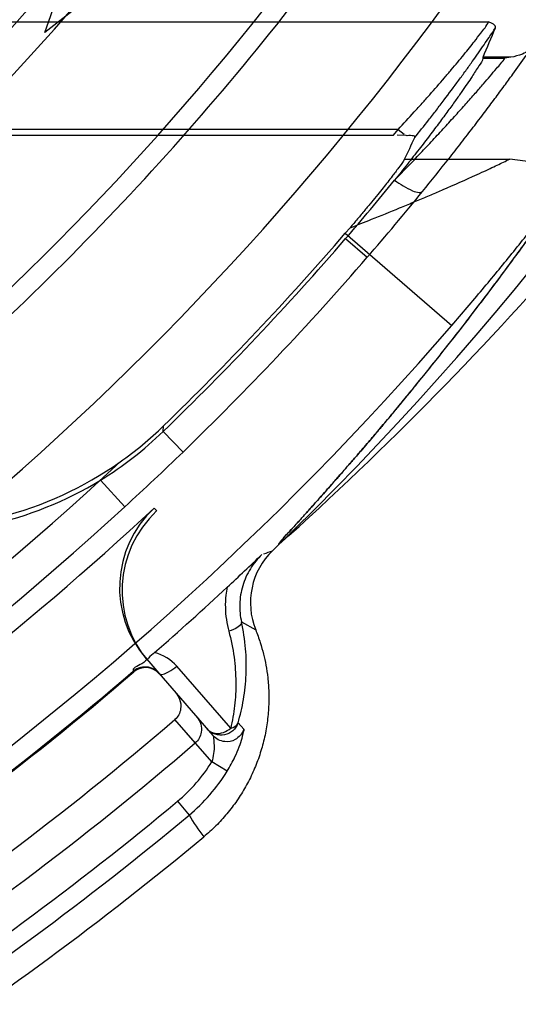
# Model space of a CAD drawing. Header units: millimetres. Extents: x 0 to 297, y 0 to 210.
# Tile 83 of 256: x 147.7762 to 147.8451, y 92.4975 to 92.6335. Entities that reach past the tile are written whole.
import ezdxf

# ---------------------------------------------------------------- set-up
doc = ezdxf.new("R2010")
doc.units = ezdxf.units.MM
doc.header["$LTSCALE"] = 16.335
doc.layers.get('0').update_dxf_attribs({"linetype": 'CONTINUOUS'})
for name, color, linetype in [('01_GLOBAL', 7, 'CONTINUOUS'), ('INTFCLR_1', 7, 'CONTINUOUS'), ('INTFCLR_144815', 7, 'CONTINUOUS')]:
    doc.layers.add(name, color=color, linetype=linetype)

msp = doc.modelspace()

# ---------------------------------------------------------------- linework, layer by layer
at = {"color": 7, "linetype": 'Continuous'}
msp.add_circle((148.2308034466, 92.1164639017), 1.9, dxfattribs=at)
at = {"color": 9, "linetype": 'Continuous'}
msp.add_arc((148.2308034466, 92.1164639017), 1.8756493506, 92.9674534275, 177.0325465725, dxfattribs=at)
at = {"layer": '01_GLOBAL', "color": 7, "linetype": 'Continuous'}
msp.add_circle((148.2308034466, 92.1164639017), 1.925, dxfattribs=at)
at = {"layer": 'INTFCLR_1', "color": 6, "linetype": 'Continuous'}
for radius in [0.3017258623, 0.2867456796]:
    msp.add_arc((147.5056636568, 92.8766036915), radius, 270, 90.00000002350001, dxfattribs=at)
at = {"layer": 'INTFCLR_144815', "color": 6, "linetype": 'Continuous'}
for p, q in [((147.7797297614, 92.6317690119), (147.8044424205, 92.70410368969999)), ((147.8434135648, 92.6816036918), (147.7797297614, 92.6317690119)), ((147.8402515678, 92.6283518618), (147.840236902, 92.62822991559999)), ((147.8440893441, 92.6283518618), (147.8402515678, 92.6283518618)), ((147.8440893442, 92.6283518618), (147.8432801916, 92.62822991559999)), ((147.7543419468, 92.61758149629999), (147.8278893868, 92.61758149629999)), ((147.8296087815, 92.61752443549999), (147.8283734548, 92.617577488)), ((147.8212175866, 92.6040324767), (147.8218712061, 92.6047918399)), ((147.7940569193, 92.54484519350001), (147.7954496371, 92.5432430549)), ((147.8053857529, 92.53564067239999), (147.7979319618, 92.54420588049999)), ((147.7919501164, 92.54355174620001), (147.7919139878, 92.5435212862))]:
    msp.add_line(p, q, dxfattribs=at)
at = {"layer": 'INTFCLR_144815', "color": 9, "linetype": 'Continuous'}
for p, q in [((147.7726612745, 92.6332437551), (147.8410159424, 92.6332437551)), ((147.840236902, 92.62822991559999), (147.8432801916, 92.62822991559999)), ((147.8285332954, 92.6183845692), (147.7551757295, 92.6183845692)), ((147.8278893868, 92.61758149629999), (147.8285332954, 92.6183845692)), ((147.8285332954, 92.6183845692), (147.8293594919, 92.6177238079)), ((147.8294047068, 92.614287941), (147.8439354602, 92.614287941)), ((147.8212175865, 92.6040324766), (147.8359479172, 92.59130861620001)), ((147.8212683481, 92.60329081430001), (147.8242478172, 92.6007106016)), ((147.7960585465, 92.57664193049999), (147.7961011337, 92.5774124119)), ((147.7988000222, 92.57381013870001), (147.7960585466, 92.57664193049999)), ((147.7874006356, 92.5699300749), (147.7907831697, 92.56624815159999)), ((147.7948054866, 92.5660540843), (147.7951622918, 92.5656708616)), ((147.8068776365, 92.5503258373), (147.8088387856, 92.5492412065)), ((147.7940569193, 92.54484519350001), (147.7937131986, 92.5452405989)), ((147.7919995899, 92.5434222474), (147.7919142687, 92.5435215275)), ((147.7954496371, 92.5432430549), (147.8029327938, 92.53463466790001)), ((147.8004934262, 92.53360902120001), (147.7976827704, 92.5368423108)), ((147.8027746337, 92.5310059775), (147.7976932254, 92.5368514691)), ((147.8071937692, 92.5355080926), (147.8064031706, 92.5363682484)), ((147.8048955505, 92.5296972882), (147.8027746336, 92.5310059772)), ((147.7980380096, 92.5255457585), (147.799632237, 92.5236315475))]:
    msp.add_line(p, q, dxfattribs=at)
at = {"layer": 'INTFCLR_144815', "color": 6, "linetype": 'Continuous'}
for radius in [0.3190566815, 0.3040475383]:
    msp.add_circle((147.5056636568, 92.8766036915), radius, dxfattribs=at)
for centre, radius, start, end in [((147.5056636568, 92.8766036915), 0.4398395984, 313.9937911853, 154.5150993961), ((147.5056636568, 92.8766036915), 0.3241269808, 308.490992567, 51.50900743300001), ((147.5056636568, 92.8766036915), 0.391278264, 309.5878226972, 323.4121773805), ((147.5900420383, 92.80359474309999), 0.3059203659, 319.0986670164, 321.0712896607), ((147.5056636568, 92.8766036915), 0.4169764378, 314.1494324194, 319.1799903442), ((147.505663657, 92.87660369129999), 0.4174999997, 314.0715893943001, 319.1075185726), ((147.7612756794, 92.6125697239), 0.0500065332, 301.4954530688, 314.0723645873), ((147.76127513, 92.6132891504), 0.04999990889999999, 305.2135773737, 314.1485727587), ((147.7612947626, 92.61324842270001), 0.04995510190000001, 263.220990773, 305.2221155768), ((147.761301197, 92.6125227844), 0.0499530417, 263.1498085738, 301.4986237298), ((147.5056636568, 92.8766036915), 0.4243159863, 293.0433107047, 312.9566892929), ((147.8050338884, 92.5550819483), 0.0150002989, 132.957876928, 221.0012221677), ((147.8053777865, 92.5546865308), 0.0150004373, 132.9560125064, 221.0007423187), ((147.8181149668, 92.5529811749), 0.0100019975, 133.9956224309, 201.9582976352), ((147.3790448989, 93.0131195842), 0.6253806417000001, 312.9182188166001, 313.5211238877), ((147.5056636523, 92.8766036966), 0.4391850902, 311.1884558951, 312.9488442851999), ((147.7936293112, 92.541526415), 0.0025000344, 40.99860246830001, 130.6750194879), ((147.5056636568, 92.8766036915), 0.4393155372, 295.3242082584, 310.6757917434), ((147.5056636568, 92.8766036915), 0.4480099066, 295.3197252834, 310.6802747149), ((147.5056636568, 92.8766036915), 0.452294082, 295.3184492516, 310.6815507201), ((147.5056636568, 92.8766036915), 0.4629607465, 296.2550977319, 309.7449022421)]:
    msp.add_arc(centre, radius, start, end, dxfattribs=at)
at = {"layer": 'INTFCLR_144815', "color": 9, "linetype": 'Continuous'}
for centre, radius, start, end in [((147.5056636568, 92.8766036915), 0.4080560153, 292.4997540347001, 54.0964566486), ((147.5056765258, 92.87660676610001), 0.3618850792, 311.2505121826, 48.7494878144), ((147.5056636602, 92.8766036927), 0.3681108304, 292.4997540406, 16.610836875), ((147.5056636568, 92.8766036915), 0.4164420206, 203.8266800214, 313.0809380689), ((147.5056636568, 92.8766036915), 0.4214424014, 203.8278898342, 312.5732768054), ((147.5056636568, 92.8766036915), 0.4364412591, 203.8266800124, 319.1799903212), ((147.5056636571, 92.87660369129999), 0.3621400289, 313.0638327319, 323.1640956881), ((147.5056636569, 92.87660369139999), 0.3636235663, 309.832493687, 323.1675063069), ((147.5032546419, 92.9134853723), 0.3841975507, 312.1945882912, 318.3797053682), ((147.5048637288, 92.9042969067), 0.4606470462, 311.8235167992, 326.745087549), ((147.5056636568, 92.8766036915), 0.3885893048, 309.724476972, 323.2755230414), ((147.5293495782, 92.8561099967), 0.3901202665, 319.1054919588, 320.8524199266), ((147.5056636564, 92.8766036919), 0.4214414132, 314.0715894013, 319.1075185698), ((147.5052079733, 92.8770275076), 0.4220628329, 312.5799076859, 314.076015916), ((147.7972821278, 92.59632012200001), 0.0387191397, 289.1272192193, 291.0155364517), ((147.5056636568, 92.8766036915), 0.4391846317, 295.3242563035, 310.6757436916), ((147.7836748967, 92.5427900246), 0.0224424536, 309.7916286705, 328.3264794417), ((147.7836619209, 92.5428055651), 0.0249538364, 309.7914037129, 328.3114869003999), ((147.5056636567, 92.8766036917), 0.4568636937, 296.2111854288, 309.7888145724), ((147.5056636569, 92.87660369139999), 0.4593548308, 296.2111854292, 309.7888145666), ((147.8248387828, 92.53855232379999), 0.0292916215, 210.6230078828, 217.7146727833)]:
    msp.add_arc(centre, radius, start, end, dxfattribs=at)
at = {"layer": 'INTFCLR_144815', "color": 7, "linetype": 'Continuous'}
msp.add_arc((147.4953819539, 92.8564928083), 0.4328946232, 320.3364534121, 324.164008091, dxfattribs=at)
at = {"layer": 'INTFCLR_144815', "color": 6, "linetype": 'Continuous'}
for centre, major_axis, ratio, start_param, end_param in [((147.5056636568, 92.7809453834), (0, 0.3780122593), 0.9674516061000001, -1.9863247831, -1.9745975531), ((147.5056636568, 92.7818947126), (0, 0.3742608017), 0.9674516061, -2.0351378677, -2.0263078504)]:
    msp.add_ellipse(centre, major_axis=major_axis, ratio=ratio, start_param=start_param, end_param=end_param, dxfattribs=at)
at = {"layer": 'INTFCLR_144815', "color": 9, "linetype": 'Continuous'}
for points, knots in [([(147.8285333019, 92.618384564), (147.8292778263, 92.6191809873), (147.830380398, 92.6203807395), (147.8318278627, 92.62198458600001), (147.833218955, 92.62354818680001), (147.8345611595, 92.62508977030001), (147.8358459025, 92.6265973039), (147.8367445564, 92.62766897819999), (147.837584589, 92.62868723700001), (147.8383555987, 92.6296414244), (147.8391416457, 92.6306240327), (147.8400253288, 92.63180690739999), (147.8407453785, 92.6326688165), (147.8410159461, 92.63324375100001)], [0, 0, 0, 0, 0.1683919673, 0.2516636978, 0.3336890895, 0.4916393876, 0.5673603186, 0.6396165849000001, 0.7076609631, 0.7712309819, 0.8291369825, 0.9018563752, 1, 1, 1, 1]), ([(147.8308238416, 92.6172492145), (147.8314580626, 92.6180454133), (147.8324553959, 92.6193117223), (147.8337996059, 92.62105016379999), (147.8351998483, 92.62288630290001), (147.8365508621, 92.6246951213), (147.8378424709, 92.6264638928), (147.8387467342, 92.62772169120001), (147.8395917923, 92.62891681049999), (147.8403689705, 92.6300357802), (147.8411558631, 92.63119190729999), (147.8416756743, 92.631977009), (147.8419597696, 92.632418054)], [0, 0, 0, 0, 0.1622282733, 0.2568839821, 0.3502198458, 0.5302364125, 0.6166785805, 0.6992671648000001, 0.7771185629, 0.8499495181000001, 0.9163897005, 1, 1, 1, 1]), ([(147.8280261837, 92.6113687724), (147.8292302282, 92.6126006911), (147.830998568, 92.6144400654), (147.8330233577, 92.6165948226), (147.8341333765, 92.61778915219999), (147.8349383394, 92.618662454), (147.8357182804, 92.6195151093), (147.8367033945, 92.6205989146), (147.8378570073, 92.6218840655), (147.8391408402, 92.6233341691), (147.8405581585, 92.6249491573), (147.8419100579, 92.62657314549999), (147.8429353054, 92.62771980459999), (147.8432801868, 92.6282298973)], [0, 0, 0, 0, 0.2272093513, 0.3365263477, 0.3899991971, 0.4422717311, 0.4931820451, 0.5424167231, 0.6354530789, 0.7209599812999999, 0.7978932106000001, 0.9187841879, 1, 1, 1, 1]), ([(147.8318965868, 92.6098192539), (147.8331163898, 92.6113178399), (147.8349077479, 92.61355248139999), (147.836954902, 92.6161662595), (147.8380776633, 92.61761638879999), (147.8388924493, 92.6186767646), (147.8396819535, 92.6197120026), (147.8406788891, 92.62102900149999), (147.8418473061, 92.6225893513), (147.8431469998, 92.6243499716), (147.8445932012, 92.6263377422), (147.8455960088, 92.62774236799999), (147.8462061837, 92.6286163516)], [0, 0, 0, 0, 0.2453301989, 0.363610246, 0.4215247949, 0.4781795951, 0.5333949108, 0.5868240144, 0.6878963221, 0.7808888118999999, 0.8646674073, 1, 1, 1, 1]), ([(147.8218710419, 92.60479179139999), (147.8228614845, 92.60517722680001), (147.8251528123, 92.6060795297), (147.8280638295, 92.60725841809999), (147.8305868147, 92.6083055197), (147.8323936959, 92.60906749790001), (147.8351243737, 92.6102374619), (147.8376795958, 92.61136405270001), (147.8400356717, 92.6124367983), (147.8411824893, 92.6129657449), (147.8424691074, 92.6135718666), (147.8433725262, 92.6139942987), (147.8439354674, 92.6142879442)], [0, 0, 0, 0, 0.1326977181, 0.3074679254, 0.3921253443, 0.4737613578, 0.5523080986, 0.7630455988, 0.8224086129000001, 0.8755394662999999, 0.9207250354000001, 1, 1, 1, 1]), ([(147.8280261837, 92.6113687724), (147.8288017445, 92.61080343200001), (147.8299099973, 92.6101192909), (147.8312366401, 92.6096313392), (147.8317867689, 92.60969364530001), (147.8318965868, 92.6098192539)], [0, 0, 0, 0, 0.6671704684, 0.8840162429, 1, 1, 1, 1]), ([(147.8359479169, 92.5913086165), (147.8373669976, 92.5929514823), (147.8401589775, 92.5962361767), (147.8435645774, 92.6003740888), (147.8461988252, 92.60365330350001), (147.848092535, 92.6060485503), (147.8496196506, 92.6080106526), (147.8509619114, 92.6097556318), (147.8516978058, 92.6107217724), (147.8521404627, 92.6113064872)], [0, 0, 0, 0, 0.2530594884, 0.5024998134, 0.6246831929, 0.7433732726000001, 0.8584299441, 0.914511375, 1, 1, 1, 1]), ([(147.809695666, 92.55964332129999), (147.8093968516, 92.5593567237), (147.8088226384, 92.558732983), (147.808082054, 92.55768864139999), (147.8074746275, 92.55654083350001), (147.8070234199, 92.5553280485), (147.8067348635, 92.55407146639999), (147.8065732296, 92.552396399), (147.8066948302, 92.5511316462), (147.8068776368, 92.55032583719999)], [0, 0, 0, 0, 0.1221892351, 0.2494442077, 0.3768094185, 0.5043356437, 0.6302553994, 0.7561507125, 1, 1, 1, 1]), ([(147.8049002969, 92.5551367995), (147.8048245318, 92.55476602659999), (147.80467877, 92.5538364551), (147.8045880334, 92.55178646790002), (147.8048340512, 92.55011322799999), (147.8051241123, 92.5490435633)], [0, 0, 0, 0, 0.1848153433, 0.4587444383, 1, 1, 1, 1]), ([(147.8068776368, 92.55032583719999), (147.8069200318, 92.5500609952), (147.8062372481, 92.5494172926), (147.8055853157, 92.549184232), (147.8051241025, 92.5490435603)], [0, 0, 0, 0, 0.3574264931, 1, 1, 1, 1]), ([(147.8064031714, 92.536368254), (147.8067155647, 92.5374353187), (147.8070928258, 92.5390814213), (147.8074010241, 92.5413264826), (147.8075777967, 92.5436639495), (147.807517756, 92.5466902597), (147.8071499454, 92.5491083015), (147.8068776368, 92.55032583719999)], [0, 0, 0, 0, 0.2364538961, 0.3580528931, 0.4817206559, 0.7346738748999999, 1, 1, 1, 1]), ([(147.8051241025, 92.5490435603), (147.8054396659, 92.5478681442), (147.8059136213, 92.5455441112), (147.8061249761, 92.54262335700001), (147.8060775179, 92.5403755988), (147.8059016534, 92.53823391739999), (147.8056282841, 92.5366605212), (147.8053857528, 92.53564067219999)], [0, 0, 0, 0, 0.2697162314, 0.5239746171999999, 0.6472094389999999, 0.7676811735, 1, 1, 1, 1]), ([(147.7954490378, 92.5432425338), (147.7953465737, 92.5433604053), (147.7949472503, 92.54374364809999), (147.7937665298, 92.54430795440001), (147.7925116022, 92.5439927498), (147.7919619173, 92.5435381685)], [0, 0, 0, 0, 0.1235678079, 0.4356495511, 1, 1, 1, 1]), ([(147.7954490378, 92.5432425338), (147.7957474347, 92.5428995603), (147.7969465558, 92.5434376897), (147.7975854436, 92.5439042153), (147.797931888, 92.5442059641)], [0, 0, 0, 0, 0.4973640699, 1, 1, 1, 1]), ([(147.8064031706, 92.5363682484), (147.8062633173, 92.53595962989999), (147.8057569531, 92.5352024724), (147.8045405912, 92.5346081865), (147.8031903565, 92.5346960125), (147.8024365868, 92.53520548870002), (147.8021538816, 92.53553070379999)], [0, 0, 0, 0, 0.2502110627, 0.5004235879, 0.7503535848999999, 1, 1, 1, 1]), ([(147.8021538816, 92.53553070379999), (147.8024285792, 92.5352147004), (147.8035698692, 92.53464576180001), (147.8048222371, 92.535154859), (147.8053857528, 92.53564067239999)], [0, 0, 0, 0, 0.3601088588, 1, 1, 1, 1]), ([(147.8053857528, 92.53564067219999), (147.8055039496, 92.5356697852), (147.8059058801, 92.5357947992), (147.806283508, 92.53609005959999), (147.8064031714, 92.536368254)], [0, 0, 0, 0, 0.2867132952, 1, 1, 1, 1]), ([(147.8029327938, 92.5346346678), (147.8030289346, 92.53452407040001), (147.803028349, 92.5340292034), (147.8031644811, 92.53286020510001), (147.8029985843, 92.53174701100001), (147.8027746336, 92.5310059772)], [0, 0, 0, 0, 0.1199986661, 0.3660893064, 1, 1, 1, 1]), ([(147.8071937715, 92.53550810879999), (147.8070007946, 92.53491549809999), (147.8062077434, 92.5339728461), (147.804439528, 92.53360937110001), (147.8033407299, 92.5341653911), (147.8029327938, 92.5346346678)], [0, 0, 0, 0, 0.3621929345, 0.6386449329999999, 1, 1, 1, 1]), ([(147.8048955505, 92.5296972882), (147.805096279, 92.5300228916), (147.8054720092, 92.5306751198), (147.8060427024, 92.53180305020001), (147.8065334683, 92.5329892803), (147.8069761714, 92.5341769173), (147.8070805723, 92.5349269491), (147.8072782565, 92.53541800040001), (147.8071937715, 92.53550810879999)], [0, 0, 0, 0, 0.182285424, 0.3588122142, 0.6005021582, 0.8007492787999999, 0.9411354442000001, 1, 1, 1, 1])]:
    msp.add_open_spline(points, degree=3, knots=knots, dxfattribs=at)
at = {"layer": 'INTFCLR_144815', "color": 6, "linetype": 'Continuous'}
for points in [[(147.8419597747, 92.6324180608), (147.8421194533, 92.63280437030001), (147.8414047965, 92.63309037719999), (147.8410159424, 92.6332437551)], [(147.8308238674, 92.6172492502), (147.831001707, 92.6176245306), (147.830022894, 92.6174932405), (147.8296087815, 92.61752443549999)]]:
    msp.add_open_spline(points, degree=3, dxfattribs=at)
for points, knots in [([(147.840236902, 92.62822991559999), (147.8401885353, 92.6278282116), (147.8395365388, 92.62700510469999), (147.8388595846, 92.6258314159), (147.8380526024, 92.624665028), (147.8372910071, 92.62356165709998), (147.8363992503, 92.6223076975), (147.8353639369, 92.62087834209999), (147.834180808, 92.61927792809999), (147.8328519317, 92.6175133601), (147.8313796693, 92.61559812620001), (147.8297581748, 92.61352897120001), (147.8286230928, 92.61210814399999), (147.8280261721, 92.61136878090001)], [0, 0, 0, 0, 0.0582374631, 0.1419484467, 0.198906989, 0.2614613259, 0.3351653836, 0.4202963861, 0.5155216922, 0.6216226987, 0.7382481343, 0.8632245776, 1, 1, 1, 1]), ([(147.8465683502, 92.62937409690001), (147.8463638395, 92.6290864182), (147.8454828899, 92.6286862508), (147.8446331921, 92.6284387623), (147.8440893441, 92.6283518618)], [0, 0, 0, 0, 0.3905718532, 1, 1, 1, 1]), ([(147.8294047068, 92.614287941), (147.8291915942, 92.6138481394), (147.8285681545, 92.6130796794), (147.8275933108, 92.6117540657), (147.8266197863, 92.61052785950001), (147.8256660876, 92.6093393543), (147.8248216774, 92.6083029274), (147.8238939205, 92.6071812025), (147.8229035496, 92.6060012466), (147.8222190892, 92.60519743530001), (147.8218712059, 92.6047918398)], [0, 0, 0, 0, 0.1208912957, 0.2419141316, 0.408176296, 0.5077322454, 0.6189391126, 0.7388470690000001, 0.8678200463, 1, 1, 1, 1]), ([(147.8521403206, 92.61130630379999), (147.8524137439, 92.61170484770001), (147.8513807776, 92.6128459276), (147.8498526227, 92.61318167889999), (147.8482208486, 92.6136391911), (147.846682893, 92.6139074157), (147.8453484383, 92.6141137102), (147.8444199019, 92.6142310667), (147.8439354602, 92.614287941)], [0, 0, 0, 0, 0.157793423, 0.3286121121, 0.5598027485, 0.6943306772, 0.8407539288, 1, 1, 1, 1]), ([(147.8088387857, 92.5492412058), (147.8090729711, 92.54865999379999), (147.8094711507, 92.5475522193), (147.809932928, 92.54592014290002), (147.8102820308, 92.5443032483), (147.8105417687, 92.5425502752), (147.8106831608, 92.5405513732), (147.8106514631, 92.53836865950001), (147.810416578, 92.5361051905), (147.8099775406, 92.5338664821), (147.809333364, 92.5316840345), (147.8084946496, 92.52957021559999), (147.8074709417, 92.52754063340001), (147.8062691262, 92.52561522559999), (147.8048966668, 92.52381126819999), (147.803366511, 92.52213761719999), (147.8022485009, 92.5211171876), (147.8016671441, 92.5206337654)], [0, 0, 0, 0, 0.0596224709, 0.1118800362, 0.1612840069, 0.2169162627, 0.2803560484, 0.3517446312, 0.4243453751, 0.4965934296, 0.5685066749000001, 0.6405527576, 0.7126874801, 0.7845037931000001, 0.8562107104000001, 0.9280582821, 1, 1, 1, 1]), ([(147.7948836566, 92.5460960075), (147.7945975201, 92.54584561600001), (147.7939446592, 92.5453340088), (147.7932967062, 92.5444589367), (147.7916278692, 92.5439247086), (147.7919619, 92.5435381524)], [0, 0, 0, 0, 0.2937446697, 0.6053127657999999, 1, 1, 1, 1]), ([(147.7977762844, 92.5405665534), (147.7980077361, 92.5403002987), (147.7984321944, 92.5395929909), (147.7986178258, 92.53819753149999), (147.7981104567, 92.5372100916), (147.7976932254, 92.5368514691)], [0, 0, 0, 0, 0.2600817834, 0.5944045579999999, 1, 1, 1, 1]), ([(147.8007431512, 92.5371535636), (147.8009773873, 92.5368841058), (147.8013406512, 92.5362203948), (147.801432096, 92.5348874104), (147.8009249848, 92.53397995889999), (147.8004934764, 92.53360906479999)], [0, 0, 0, 0, 0.2748699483, 0.5619443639, 1, 1, 1, 1])]:
    msp.add_open_spline(points, degree=3, knots=knots, dxfattribs=at)
at = {"layer": 'INTFCLR_144815', "color": 7, "linetype": 'Continuous'}
for points, knots in [([(147.8120407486, 92.5610217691), (147.811738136, 92.5607280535), (147.8130961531, 92.5624396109), (147.8137158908, 92.5630319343), (147.8148421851, 92.564305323), (147.8159348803, 92.5655090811), (147.8169603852, 92.5666543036), (147.8179335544, 92.5677448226), (147.8188193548, 92.5687428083), (147.8198245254, 92.5698816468), (147.8209576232, 92.5711740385), (147.8222005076, 92.57260259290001), (147.8235495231, 92.574166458), (147.8249785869, 92.5758386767), (147.8264958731, 92.5776322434), (147.828075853, 92.57952029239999), (147.8297118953, 92.5814978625), (147.8313916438, 92.5835527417), (147.8331251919, 92.58570021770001), (147.834920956, 92.58795435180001), (147.8367635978, 92.5902998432), (147.8386262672, 92.59270527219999), (147.8405002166, 92.5951609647), (147.8423998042, 92.5976880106), (147.8443504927, 92.6003240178), (147.8456611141, 92.6021242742), (147.8463275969, 92.6030475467)], [0, 0, 0, 0, 0.0233124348, 0.0498213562, 0.0795643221, 0.1073954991, 0.1424208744, 0.1637334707, 0.1883389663, 0.216148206, 0.2477154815, 0.2833488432, 0.3208247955, 0.3618854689, 0.4049463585, 0.4506917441, 0.4979801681, 0.5468273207, 0.5974081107, 0.650544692, 0.7061431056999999, 0.7622922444, 0.8187223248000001, 0.8769036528, 0.9370526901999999, 1, 1, 1, 1]), ([(147.8286269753, 92.5801854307), (147.8282627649, 92.5797459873), (147.8275546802, 92.5788949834), (147.8265233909, 92.577664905), (147.8255651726, 92.5765300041), (147.8246733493, 92.57548049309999), (147.8237926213, 92.5744501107), (147.822853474, 92.57335792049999), (147.8218450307, 92.5721928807), (147.8208254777, 92.57102305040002), (147.8198419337, 92.5699017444), (147.8189007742, 92.56883502), (147.8180194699, 92.56784165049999), (147.8170191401, 92.56671919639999), (147.8159933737, 92.565575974), (147.8149588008, 92.56442381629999), (147.8141019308, 92.5634854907), (147.8132225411, 92.56247326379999), (147.812755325, 92.5620750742), (147.8118446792, 92.56083143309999), (147.812040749, 92.5610217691)], [0, 0, 0, 0, 0.06753746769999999, 0.1309989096, 0.1899428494, 0.243295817, 0.2939693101, 0.3503389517, 0.4137436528, 0.476300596, 0.533959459, 0.5902398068, 0.6446247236, 0.6911242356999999, 0.7680477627, 0.8269453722, 0.87265618, 0.9232044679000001, 0.9676650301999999, 1, 1, 1, 1])]:
    msp.add_open_spline(points, degree=3, knots=knots, dxfattribs=at)
at = {"layer": 'INTFCLR_144815', "color": 9, "linetype": 'Continuous'}
msp.add_open_spline([(147.797931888, 92.5442059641), (147.7971472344, 92.5451079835), (147.796043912, 92.5458076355), (147.7948836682, 92.54609600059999)], degree=3, dxfattribs=at)

doc.saveas('drawing.dxf')
